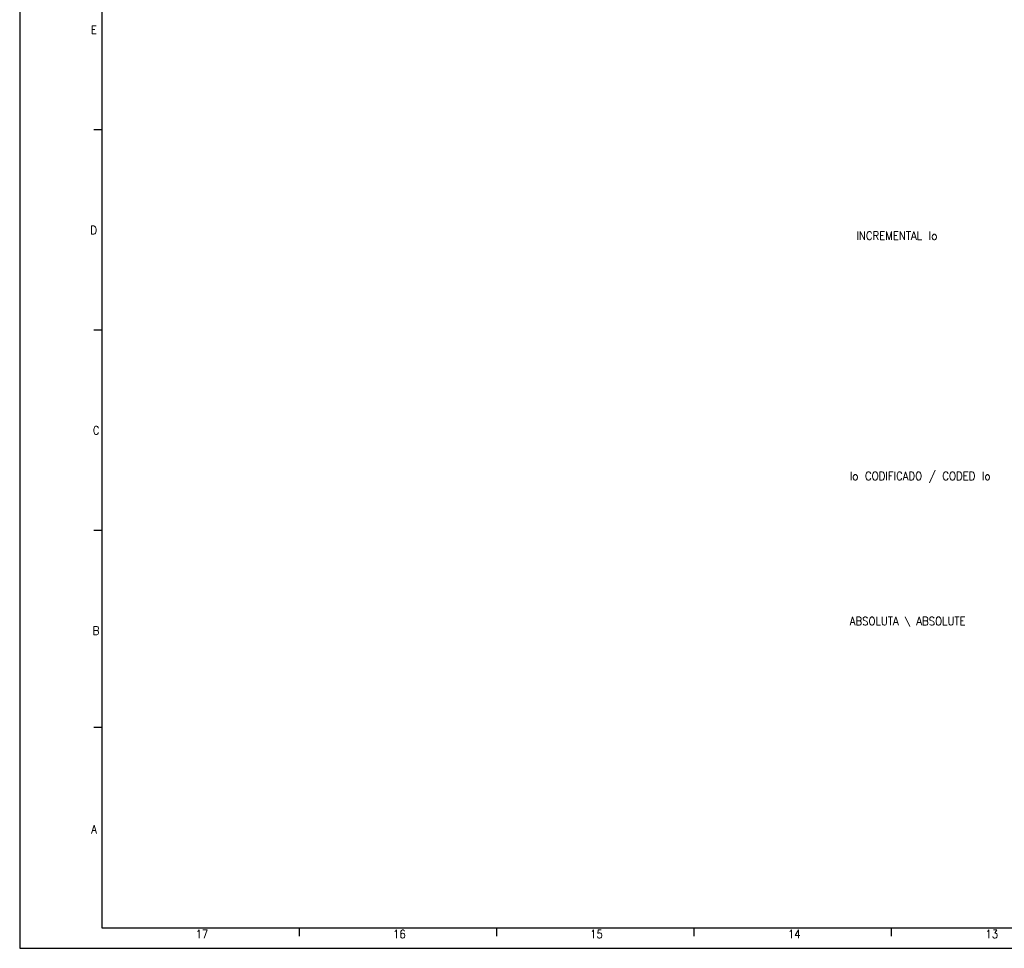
# Model space of a CAD drawing. Header units: millimetres. Extents: x -235 to 3416, y -109 to 485.
# Tile 1 of 36: x -235 to 4, y -109 to 116. Entities that reach past the tile are written whole.
import ezdxf

# ---------------------------------------------------------------- set-up
doc = ezdxf.new("R2010")
doc.units = ezdxf.units.MM
doc.layers.add('1', color=7, linetype='Continuous')
doc.styles.add('CONVERTER_11', font='txt.shx', dxfattribs={"width": 0.9})

# ---------------------------------------------------------------- blocks, each defined once
blk = doc.blocks.new('A', base_point=(268.582, 214.12))
at = {"layer": '1', "color": 2, "style": 'CONVERTER_11', "width": 0.9}
for s, p in [('INCREMENTAL lo', (-31.87, 62.943)), ('lo CODIFICADO / CODED lo', (-33.477, 4.55))]:
    blk.add_text(s, height=2, dxfattribs=at).set_placement(p)
at = {"layer": '1', "color": 2, "insert": (-33.477, -30.988), "char_height": 2, "attachment_point": 7, "line_spacing_factor": 1.20048, "style": 'CONVERTER_11'}
blk.add_mtext('ABSOLUTA \\\\ ABSOLUTE', dxfattribs=at)
blk = doc.blocks.new('Marco_a1', base_point=(184.81, 187.78))
at = {"layer": '1', "color": 2, "linetype": 'Continuous'}
for p, q in [((-235.19, 484.78), (-235.19, -109.22)), ((-215.19, 89.65), (-217.19, 89.65)), ((-215.19, 40.98), (-217.19, 40.98)), ((-215.21, -7.69), (-217.21, -7.69)), ((-215.21, -55.55), (-217.21, -55.55)), ((-167.24, -104.27), (-167.24, -106.27)), ((-119.3, -104.27), (-119.3, -106.27)), ((-71.36, -104.27), (-71.36, -106.27)), ((-23.42, -104.27), (-23.42, -106.27)), ((-235.19, -109.22), (604.81, -109.22))]:
    blk.add_line(p, q, dxfattribs=at)
at = {"layer": '1', "color": 7, "linetype": 'Continuous'}
for p, q in [((-215.19, 479.78), (-215.19, -104.22)), ((-215.19, -104.22), (599.81, -104.22))]:
    blk.add_line(p, q, dxfattribs=at)
at = {"layer": '1', "color": 2, "char_height": 2, "attachment_point": 4, "line_spacing_factor": 1.20048, "style": 'CONVERTER_11'}
for s, insert in [('E', (-217.89, 113.98)), ('D', (-218.03, 65.31)), ('C', (-217.43, 16.65)), ('B', (-217.46, -32.02)), ('A', (-217.8, -80.29)), ('17', (-192.46, -105.77)), ('16', (-144.46, -105.77)), ('15', (-96.58, -105.77)), ('14', (-48.52, -105.77)), ('13', (-0.52, -105.77))]:
    blk.add_mtext(s, dxfattribs=dict(at, insert=insert))
blk = doc.blocks.new('Top', base_point=(184.81, 187.78))
blk.add_blockref('Marco_a1', (184.81, 187.78))
blk = doc.blocks.new('_dummy_frame__41', base_point=(-235.19, -174.57))
blk.add_blockref('Top', (184.81, 187.78))
blk = doc.blocks.new('_dummy_frame__42', base_point=(-346.5, -309.51))
at = {"layer": '1'}
blk.add_blockref('_dummy_frame__41', (-235.19, -174.57), dxfattribs=at)

msp = doc.modelspace()

# ---------------------------------------------------------------- block references
msp.add_blockref('A', (268.58, 214.12))
at = {"layer": '1'}
msp.add_blockref('_dummy_frame__42', (-346.5, -309.51), dxfattribs=at)

doc.saveas('drawing.dxf')
